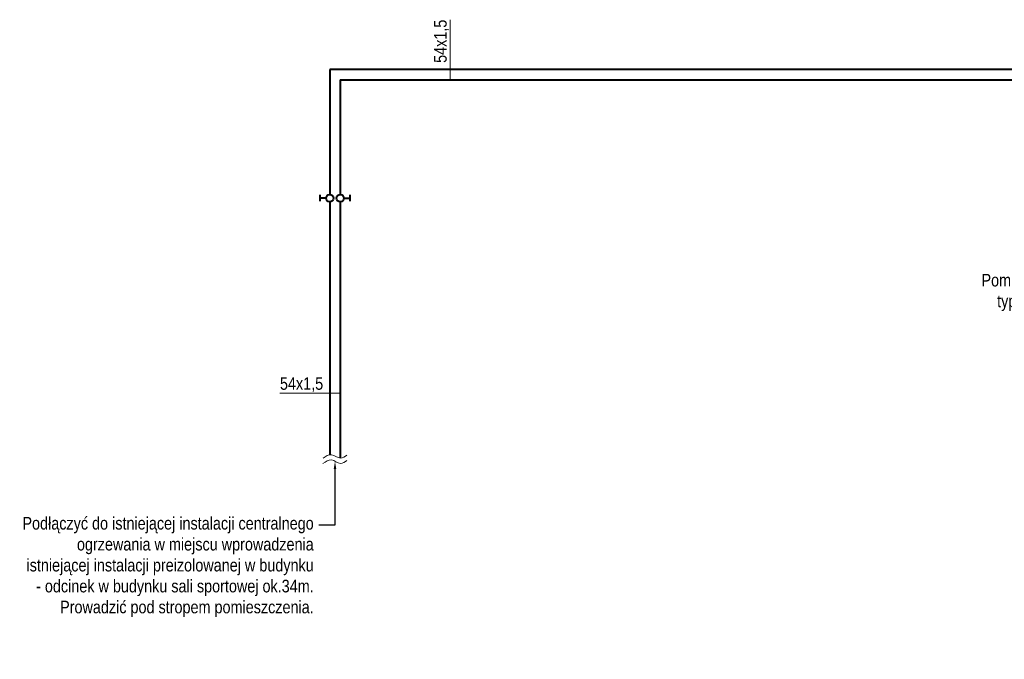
# Model space of a CAD drawing. Header units: centimetres. Extents: x 22052 to 56535, y 76485 to 78519.
# Tile 140 of 235: x 46092 to 47032, y 76485 to 77096. Entities that reach past the tile are written whole.
import ezdxf
from ezdxf import colors
from ezdxf.entities.mleader import LeaderData, LeaderLine
from ezdxf.lldxf.tags import DXFTag
from ezdxf.math import Vec2, Vec3

# ---------------------------------------------------------------- set-up
doc = ezdxf.new("R2010")
doc.units = ezdxf.units.CM
for name, color, linetype, lineweight in [('IS_Opis', 250, 'Continuous', 9), ('IS_Powrót', 5, 'DASH', 40), ('IS_Zasilanie', 1, 'SOLID', 40), ('IS_Zimna_woda', 5, 'SOLID', 40)]:
    doc.layers.add(name, color=color, linetype=linetype, lineweight=lineweight)
doc.styles.add('styl1', font='ARIALN.TTF')
tags = doc.linetypes.add('DASH', pattern=[15, 10, -5]).pattern_tags.tags
tags[6:7] = [DXFTag(74, 4), DXFTag(75, 0), DXFTag(340, '0'), DXFTag(46, 0.0), DXFTag(50, 0.0), DXFTag(44, 0.0), DXFTag(45, 0.0)]
tags[4:5] = [DXFTag(74, 4), DXFTag(75, 0), DXFTag(340, '0'), DXFTag(46, 0.0), DXFTag(50, 0.0), DXFTag(44, 0.0), DXFTag(45, 0.0)]
tags = doc.linetypes.add('SOLID', pattern=[10, 10, 0]).pattern_tags.tags
tags[6:7] = [DXFTag(74, 4), DXFTag(75, 0), DXFTag(340, '0'), DXFTag(46, 0.0), DXFTag(50, 0.0), DXFTag(44, 0.0), DXFTag(45, 0.0)]
tags[4:5] = [DXFTag(74, 4), DXFTag(75, 0), DXFTag(340, '0'), DXFTag(46, 0.0), DXFTag(50, 0.0), DXFTag(44, 0.0), DXFTag(45, 0.0)]

# ---------------------------------------------------------------- blocks, each defined once
blk = doc.blocks.new('Zaworek')
at = {"layer": 'IS_Zimna_woda', "color": 18, "true_color": 0x000000}
for p, q in [((2, 0), (5.15, 0)), ((5.15, 1.72), (5.15, -1.72))]:
    blk.add_line(p, q, dxfattribs=at)
blk.add_circle((0, 0), 2, dxfattribs=at)

msp = doc.modelspace()

# ---------------------------------------------------------------- linework, layer by layer
at = {"layer": 'IS_Opis'}
for p, q in [((46503.2, 77095.7), (46503.2, 77038.13)), ((46340.67, 76738.75), (46398.24, 76738.75))]:
    msp.add_line(p, q, dxfattribs=at)
for points in [[(46381.78, 76676.58), (46389.86, 76679.99), (46398.43, 76676.75), (46404.69, 76679.56)], [(46381.77, 76671.58), (46389.85, 76674.99), (46398.42, 76671.75), (46404.68, 76674.56)]]:
    msp.add_spline(points, degree=3, dxfattribs=at)
at = {"layer": 'IS_Powrót'}
for p, q in [((46398.24, 77038.13), (47704.12, 77038.13)), ((46398.24, 77038.13), (46398.24, 76928.75)), ((46398.24, 76921.72), (46398.24, 76676.76))]:
    msp.add_line(p, q, dxfattribs=at)
at = {"layer": 'IS_Zasilanie'}
for p, q in [((47694.12, 77048.13), (46388.24, 77048.13)), ((46388.24, 77048.13), (46388.24, 76928.75)), ((46388.24, 76921.72), (46388.24, 76679.95))]:
    msp.add_line(p, q, dxfattribs=at)

# ---------------------------------------------------------------- block references
at = {"layer": 'IS_Zimna_woda', "color": 18, "true_color": 0x000000, "xscale": 1.758789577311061, "yscale": 1.758789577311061, "zscale": 1.758789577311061, "rotation": 179.9999999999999}
msp.add_blockref('Zaworek', (46388.24, 76925.24), dxfattribs=at)
at = {"layer": 'IS_Zimna_woda', "color": 18, "true_color": 0x000000, "xscale": 1.758789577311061, "yscale": 1.758789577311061, "zscale": 1.758789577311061}
msp.add_blockref('Zaworek', (46398.24, 76925.24), dxfattribs=at)

# ---------------------------------------------------------------- texts
at = {"layer": 'IS_Opis', "insert": (46487.88, 77095.7), "char_height": 12, "attachment_point": 3, "rotation": 90, "style": 'styl1'}
msp.add_mtext_dynamic_manual_height_columns('\\pxqr;54x1,5', width=79.2717, gutter_width=12.5, heights=[0], dxfattribs=at)
at = {"layer": 'IS_Opis', "insert": (46340.67, 76754.08), "char_height": 12, "attachment_point": 1, "style": 'styl1'}
msp.add_mtext_dynamic_manual_height_columns('\\pxql;54x1,5', width=79.2717, gutter_width=12.5, heights=[0], dxfattribs=at)

# ---------------------------------------------------------------- leaders
at = {"layer": 'IS_Opis'}
ml = msp.add_multileader_mtext('Standard', dxfattribs=at)
ml.set_content('\\A1;{\\C256;\\c0;Pompa ciepła Q=30kW typu powietrze-woda monoblok}', color=256, style='styl1')
ml.set_leader_properties()
ml.build(insert=Vec2(0, 0))
ml.multileader.update_dxf_attribs({"dogleg_length": 5, "arrow_head_size": 7.5})
ctx = ml.context
ctx.base_point, ctx.char_height, ctx.arrow_head_size, ctx.landing_gap_size, ctx.plane_origin = Vec3(47006.74, 76846.73), 12, 7.5, 5, Vec3(47221.11, 76663.83)
ctx.text_align_type = 2
notes = []
notes.append((ctx, [(0, (1, 1, 0), (47159.33, 76846.73), (-1, 0), 2.78, [(0, [(47159.33, 76869.73)], 0, [])])]))
ctx.mtext.insert, ctx.mtext.width, ctx.mtext.defined_height, ctx.mtext.alignment, ctx.mtext.flow_direction = Vec3(47151.55, 76852.83), 145.9123, 76.92, 3, 5
ctx.mtext.has_bg_fill, ctx.mtext.bg_color, ctx.mtext.bg_scale_factor, ctx.mtext.bg_transparency, ctx.mtext.use_window_bg_color = 1, -1073741824, 1, 0, 1
for ctx, leaders in notes:
    for number, flags, end, landing, length, lines in leaders:
        leader = LeaderData()
        leader.index, (leader.has_last_leader_line, leader.has_dogleg_vector, leader.attachment_direction) = number, flags
        leader.last_leader_point, leader.dogleg_vector, leader.dogleg_length = Vec3(end), Vec3(landing), length
        for number, points, colour, breaks in lines:
            line = LeaderLine()
            line.index, line.vertices, line.color, line.breaks = number, Vec3.list(points), colors.encode_raw_color(colour), breaks
            leader.lines.append(line)
        ctx.leaders.append(leader)

# ---------------------------------------------------------------- next in the draw order: leaders
ml = msp.add_multileader_mtext('Standard', dxfattribs=at)
ml.set_content('\\A1;{\\C256;\\c0;Podłączyć do istniejącej instalacji centralnego ogrzewania w miejscu wprowadzenia istniejącej instalacji preizolowanej w budynku - odcinek w budynku sali sportowej ok.34m. Prowadzić pod stropem pomieszczenia. }', color=256, style='styl1')
ml.set_leader_properties()
ml.build(insert=Vec2(0, 0))
ml.multileader.update_dxf_attribs({"dogleg_length": 5, "arrow_head_size": 7.5})
ctx = ml.context
ctx.base_point, ctx.char_height, ctx.arrow_head_size, ctx.landing_gap_size, ctx.plane_origin = Vec3(46091.33, 76612.85), 12, 7.5, 5, Vec3(46455.01, 76404.53)
ctx.text_align_type = 2
notes = []
notes.append((ctx, [(0, (1, 1, 0), (46393.23, 76612.85), (-1, 0), 15.31, [(0, [(46393.23, 76673.75)], 0, [])])]))
ctx.mtext.insert, ctx.mtext.width, ctx.mtext.defined_height, ctx.mtext.alignment, ctx.mtext.flow_direction = Vec3(46372.92, 76620.52), 280.7736, 76.92, 3, 5
ctx.mtext.has_bg_fill, ctx.mtext.bg_color, ctx.mtext.bg_scale_factor, ctx.mtext.bg_transparency, ctx.mtext.use_window_bg_color = 1, -1073741824, 1, 0, 1
for ctx, leaders in notes:
    for number, flags, end, landing, length, lines in leaders:
        leader = LeaderData()
        leader.index, (leader.has_last_leader_line, leader.has_dogleg_vector, leader.attachment_direction) = number, flags
        leader.last_leader_point, leader.dogleg_vector, leader.dogleg_length = Vec3(end), Vec3(landing), length
        for number, points, colour, breaks in lines:
            line = LeaderLine()
            line.index, line.vertices, line.color, line.breaks = number, Vec3.list(points), colors.encode_raw_color(colour), breaks
            leader.lines.append(line)
        ctx.leaders.append(leader)

doc.saveas('drawing.dxf')
